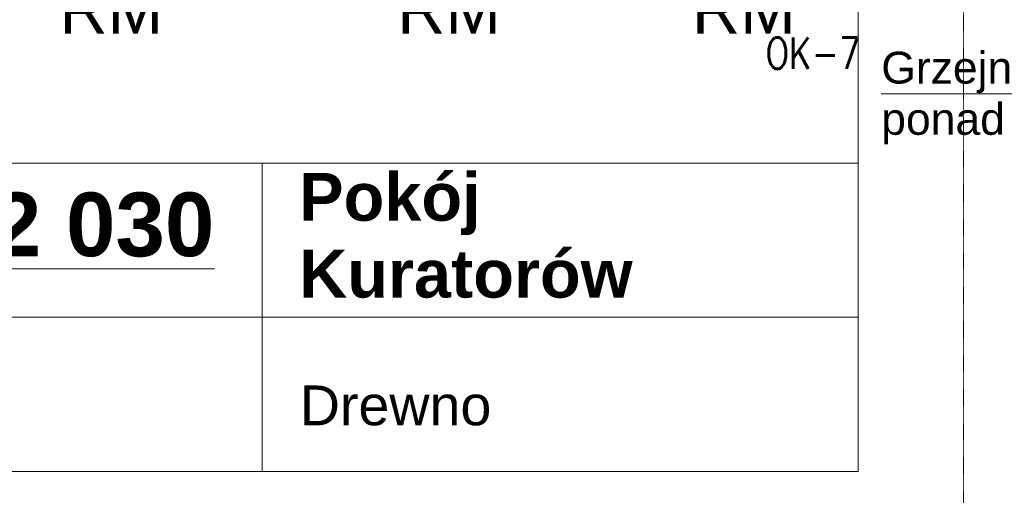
# Model space of a CAD drawing. Header units: millimetres. Extents: x -8838 to 31257, y -6224 to 3754.
# Tile 3 of 185: x -2932 to -2536, y -5550 to -5359. Entities that reach past the tile are written whole.
import ezdxf
from ezdxf.enums import TextEntityAlignment as Align

# ---------------------------------------------------------------- set-up
doc = ezdxf.new("R2010")
doc.units = ezdxf.units.MM
doc.header["$LTSCALE"] = 10
doc.header["$MEASUREMENT"] = 0
doc.linetypes.add('rzut 2 pietra$0$ArchiTECH.PC 5. Line Type', pattern=[0.0053, 0.003, -0.001, 0.0003, -0.001])
doc.linetypes.add('rzut 2 pietra$0$ArchiTECH.PC Solid Line Type', pattern=[0])
doc.layers.add('2DL_SYM', color=7, linetype='CONTINUOUS', lineweight=35)
doc.layers.add('IS_ARCH', color=254, linetype='CONTINUOUS', lineweight=18)
doc.styles.add('CP_ATTR', font='simplex.shx')
doc.styles.add('rzut 2 pietra$0$ArchiTECHStyle1', font='arial.ttf', dxfattribs={"height": 0.16})
doc.styles.add('rzut 2 pietra$0$ArchiTECHStyle2', font='arialbd.ttf', dxfattribs={"height": 0.192})

msp = doc.modelspace()

# ---------------------------------------------------------------- linework, layer by layer
at = {"layer": 'IS_ARCH', "linetype": 'rzut 2 pietra$0$ArchiTECH.PC 5. Line Type'}
msp.add_line((-2552.53, -3085.97), (-2552.84, -6170.13), dxfattribs=at)
at = {"layer": 'IS_ARCH', "linetype": 'rzut 2 pietra$0$ArchiTECH.PC Solid Line Type'}
for p, q in [((-2595.14, -5416.5), (-2595.14, -5173.03)), ((-2585.82, -5388.68), (-2399.24, -5388.68)), ((-2953.94, -5416.5), (-2595.14, -5416.5)), ((-2834.71, -5416.5), (-2834.71, -5540.42)), ((-2595.14, -5416.5), (-2595.14, -5540.42)), ((-2953.94, -5478.46), (-2595.14, -5478.46)), ((-2953.94, -5540.42), (-2595.14, -5540.42))]:
    msp.add_line(p, q, dxfattribs=at)

# ---------------------------------------------------------------- texts
at = {"layer": '2DL_SYM', "style": 'CP_ATTR', "width": 0.8, "flags": 12}
msp.add_attdef('OK-7', text='N-1', height=12.5, dxfattribs=at).set_placement((-2613.26, -5372.33), align=Align.MIDDLE)
at = {"layer": 'IS_ARCH'}
for s, height, style, p in [('RM', 19.2, 'rzut 2 pietra$0$ArchiTECHStyle1', (-2916.25, -5370.27)), ('RM', 19.2, 'rzut 2 pietra$0$ArchiTECHStyle1', (-2780.45, -5370.27)), ('RM', 19.2, 'rzut 2 pietra$0$ArchiTECHStyle1', (-2661.94, -5370.27)), ('Grzejnik wynieść ', 12.8, 'rzut 2 pietra$0$ArchiTECHStyle1', (-2585.82, -5388.38)), ('ponad podest sędziowski', 12.8, 'rzut 2 pietra$0$ArchiTECHStyle1', (-2585.82, -5408.97)), ('Pokój ', 19.2, 'rzut 2 pietra$0$ArchiTECHStyle2', (-2819.91, -5445.44)), ('%%u2 030%%u', 25.6, 'rzut 2 pietra$0$ArchiTECHStyle2', (-2943.45, -5461.62)), ('Kuratorów', 19.2, 'rzut 2 pietra$0$ArchiTECHStyle2', (-2819.91, -5476.32)), ('Drewno', 16, 'rzut 2 pietra$0$ArchiTECHStyle1', (-2819.61, -5526.69))]:
    msp.add_text(s, height=height, dxfattribs=dict(at, style=style)).set_placement(p, align=Align.BOTTOM_LEFT)

doc.saveas('drawing.dxf')
